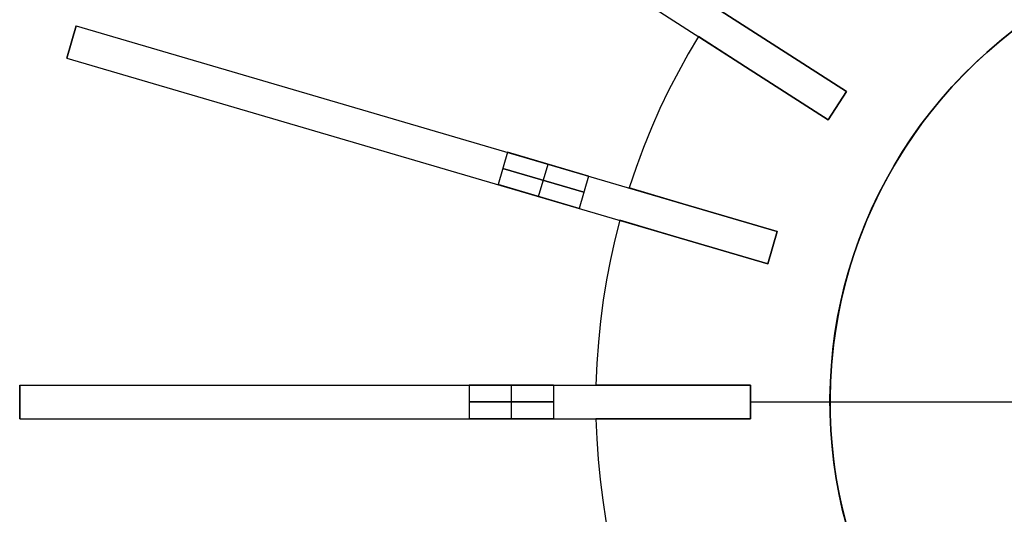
# Model space of a CAD drawing. Header units: millimetres. Extents: x 275 to 1185, y -315 to 588.
# Tile 6 of 15: x 275 to 625, y 97 to 273. Entities that reach past the tile are written whole.
import ezdxf

# ---------------------------------------------------------------- set-up
doc = ezdxf.new("R2010")
doc.units = ezdxf.units.MM

msp = doc.modelspace()

# ---------------------------------------------------------------- linework, layer by layer
for points in [[(350.47, 387.73), (569.2, 247.17)], [(343.99, 377.64), (562.71, 237.07)], [(539.76, 266.09), (522.99, 276.86)], [(522.99, 276.86), (539.76, 266.09)], [(539.76, 266.09), (522.99, 276.86)], [(522.99, 276.86), (539.76, 266.09)], [(295.12, 270.64), (291.74, 259.12)], [(295.12, 270.64), (291.74, 259.12)], [(291.74, 259.12), (295.12, 270.64)], [(295.12, 270.64), (544.59, 197.39)], [(516.5, 266.77), (512.87, 260.61), (509.38, 254.27), (506.03, 247.77), (502.85, 241.1), (499.83, 234.27), (496.99, 227.28), (494.34, 220.14), (491.89, 212.86)], [(516.5, 266.77), (512.87, 260.61), (509.38, 254.27), (506.03, 247.77), (502.85, 241.1), (499.83, 234.27), (496.99, 227.28), (494.34, 220.14), (491.89, 212.86)], [(516.5, 266.77), (512.87, 260.61), (509.38, 254.27), (506.03, 247.77), (502.85, 241.1), (499.83, 234.27), (496.99, 227.28), (494.34, 220.14), (491.89, 212.86)], [(516.5, 266.77), (512.87, 260.61), (509.38, 254.27), (506.03, 247.77), (502.85, 241.1), (499.83, 234.27), (496.99, 227.28), (494.34, 220.14), (491.89, 212.86)], [(516.5, 266.77), (512.87, 260.61), (509.38, 254.27), (506.03, 247.77), (502.85, 241.1), (499.83, 234.27), (496.99, 227.28), (494.34, 220.14), (491.89, 212.86)], [(516.5, 266.77), (512.87, 260.61), (509.38, 254.27), (506.03, 247.77), (502.85, 241.1), (499.83, 234.27), (496.99, 227.28), (494.34, 220.14), (491.89, 212.86)], [(516.5, 266.77), (533.27, 255.99)], [(533.27, 255.99), (516.5, 266.77)], [(516.5, 266.77), (533.27, 255.99)], [(533.27, 255.99), (516.5, 266.77)], [(629.02, 269.28), (624.48, 265.7), (620.06, 261.96), (615.78, 258.07), (611.64, 254.03), (607.64, 249.85), (603.78, 245.54), (600.08, 241.09), (596.54, 236.52), (593.15, 231.83), (589.93, 227.02), (586.88, 222.1), (584, 217.09), (581.3, 211.97), (578.78, 206.76), (576.44, 201.47), (574.28, 196.11), (572.31, 190.67), (570.54, 185.16), (568.95, 179.6), (567.56, 173.98), (566.36, 168.32), (565.36, 162.62), (564.56, 156.89), (563.96, 151.14), (563.56, 145.37), (563.36, 139.59), (563.36, 133.8), (563.56, 128.02), (563.96, 122.25), (564.56, 116.49), (565.36, 110.76), (566.36, 105.06), (567.56, 99.4), (568.95, 93.79)], [(569.2, 247.17), (539.76, 266.09)], [(539.76, 266.09), (569.2, 247.17)], [(569.2, 247.17), (539.76, 266.09)], [(539.76, 266.09), (569.2, 247.17)], [(291.74, 259.12), (541.21, 185.87)], [(533.27, 255.99), (562.71, 237.07)], [(562.71, 237.07), (533.27, 255.99)], [(533.27, 255.99), (562.71, 237.07)], [(562.71, 237.07), (533.27, 255.99)], [(562.71, 237.07), (569.2, 247.17)], [(569.2, 247.17), (562.71, 237.07)], [(569.2, 247.17), (562.71, 237.07)], [(569.2, 247.17), (562.71, 237.07)], [(562.71, 237.07), (569.2, 247.17)], [(448.64, 225.56), (445.26, 214.05)], [(448.64, 225.56), (445.26, 214.05)], [(477.42, 217.11), (448.64, 225.56)], [(448.64, 225.56), (477.42, 217.11)], [(459.65, 209.82), (463.03, 221.33)], [(459.65, 209.82), (463.03, 221.33)], [(446.95, 219.8), (475.73, 211.35)], [(475.73, 211.35), (446.95, 219.8)], [(445.26, 214.05), (474.04, 205.59)], [(474.04, 205.59), (445.26, 214.05)], [(477.42, 217.11), (474.04, 205.59)], [(477.42, 217.11), (474.04, 205.59)], [(511.01, 207.25), (491.89, 212.86)], [(491.89, 212.86), (511.01, 207.25)], [(511.01, 207.25), (491.89, 212.86)], [(491.89, 212.86), (511.01, 207.25)], [(544.59, 197.39), (511.01, 207.25)], [(511.01, 207.25), (544.59, 197.39)], [(544.59, 197.39), (511.01, 207.25)], [(511.01, 207.25), (544.59, 197.39)], [(488.51, 201.35), (486.76, 194.42), (485.19, 187.35), (483.81, 180.17), (482.63, 172.87), (481.66, 165.47), (480.91, 157.97), (480.37, 150.37), (480.07, 142.69)], [(488.51, 201.35), (486.76, 194.42), (485.19, 187.35), (483.81, 180.17), (482.63, 172.87), (481.66, 165.47), (480.91, 157.97), (480.37, 150.37), (480.07, 142.69)], [(488.51, 201.35), (486.76, 194.42), (485.19, 187.35), (483.81, 180.17), (482.63, 172.87), (481.66, 165.47), (480.91, 157.97), (480.37, 150.37), (480.07, 142.69)], [(488.51, 201.35), (486.76, 194.42), (485.19, 187.35), (483.81, 180.17), (482.63, 172.87), (481.66, 165.47), (480.91, 157.97), (480.37, 150.37), (480.07, 142.69)], [(488.51, 201.35), (486.76, 194.42), (485.19, 187.35), (483.81, 180.17), (482.63, 172.87), (481.66, 165.47), (480.91, 157.97), (480.37, 150.37), (480.07, 142.69)], [(488.51, 201.35), (486.76, 194.42), (485.19, 187.35), (483.81, 180.17), (482.63, 172.87), (481.66, 165.47), (480.91, 157.97), (480.37, 150.37), (480.07, 142.69)], [(488.51, 201.35), (507.63, 195.73)], [(507.63, 195.73), (488.51, 201.35)], [(488.51, 201.35), (507.63, 195.73)], [(507.63, 195.73), (488.51, 201.35)], [(541.21, 185.87), (544.59, 197.39)], [(544.59, 197.39), (541.21, 185.87)], [(544.59, 197.39), (541.21, 185.87)], [(544.59, 197.39), (541.21, 185.87)], [(541.21, 185.87), (544.59, 197.39)], [(507.63, 195.73), (541.21, 185.87)], [(541.21, 185.87), (507.63, 195.73)], [(507.63, 195.73), (541.21, 185.87)], [(541.21, 185.87), (507.63, 195.73)], [(275, 142.69), (275, 130.69)], [(275, 142.69), (275, 130.69)], [(275, 130.69), (275, 142.69)], [(275, 142.69), (535, 142.69)], [(465, 142.69), (435, 142.69)], [(435, 142.69), (435, 130.69)], [(435, 142.69), (435, 130.69)], [(435, 142.69), (465, 142.69)], [(450, 130.69), (450, 142.69)], [(450, 130.69), (450, 142.69)], [(465, 142.69), (465, 130.69)], [(465, 142.69), (465, 130.69)], [(500, 142.69), (480.07, 142.69)], [(480.07, 142.69), (500, 142.69)], [(500, 142.69), (480.07, 142.69)], [(480.07, 142.69), (500, 142.69)], [(535, 142.69), (500, 142.69)], [(500, 142.69), (535, 142.69)], [(535, 142.69), (500, 142.69)], [(500, 142.69), (535, 142.69)], [(535, 130.69), (535, 142.69)], [(535, 142.69), (535, 130.69)], [(535, 142.69), (535, 130.69)], [(535, 142.69), (535, 130.69)], [(535, 130.69), (535, 142.69)], [(435, 136.69), (465, 136.69)], [(465, 136.69), (435, 136.69)], [(535, 136.69), (563.33, 136.69)], [(535, 136.69), (690, 136.69)], [(535, 136.69), (563.33, 136.69)], [(535, 136.69), (690, 136.69)], [(275, 130.69), (535, 130.69)], [(435, 130.69), (465, 130.69)], [(465, 130.69), (435, 130.69)], [(480.07, 130.69), (480.35, 123.55), (480.83, 116.33), (481.53, 109.05), (482.46, 101.72), (483.61, 94.34), (485, 86.93), (486.63, 79.49), (488.51, 72.04)], [(480.07, 130.69), (480.35, 123.55), (480.83, 116.33), (481.53, 109.05), (482.46, 101.72), (483.61, 94.34), (485, 86.93), (486.63, 79.49), (488.51, 72.04)], [(480.07, 130.69), (500, 130.69)], [(500, 130.69), (480.07, 130.69)], [(480.07, 130.69), (480.35, 123.55), (480.83, 116.33), (481.53, 109.05), (482.46, 101.72), (483.61, 94.34), (485, 86.93), (486.63, 79.49), (488.51, 72.04)], [(480.07, 130.69), (480.35, 123.55), (480.83, 116.33), (481.53, 109.05), (482.46, 101.72), (483.61, 94.34), (485, 86.93), (486.63, 79.49), (488.51, 72.04)], [(480.07, 130.69), (500, 130.69)], [(500, 130.69), (480.07, 130.69)], [(480.07, 130.69), (480.35, 123.55), (480.83, 116.33), (481.53, 109.05), (482.46, 101.72), (483.61, 94.34), (485, 86.93), (486.63, 79.49), (488.51, 72.04)], [(480.07, 130.69), (480.35, 123.55), (480.83, 116.33), (481.53, 109.05), (482.46, 101.72), (483.61, 94.34), (485, 86.93), (486.63, 79.49), (488.51, 72.04)], [(500, 130.69), (535, 130.69)], [(535, 130.69), (500, 130.69)], [(500, 130.69), (535, 130.69)], [(535, 130.69), (500, 130.69)]]:
    msp.add_lwpolyline(points)
at = {"extrusion": (3e-05, -4.31335e-06, 1)}
for points in [[(896.68, 136.69), (896.58, 142.49), (896.27, 148.29), (895.77, 154.07), (895.06, 159.84), (894.16, 165.57), (893.05, 171.27), (891.75, 176.92), (890.25, 182.53), (888.55, 188.08), (886.67, 193.57), (884.59, 198.99), (882.33, 204.34), (879.88, 209.6), (877.25, 214.78), (874.44, 219.86), (871.46, 224.84), (868.31, 229.71), (864.98, 234.47), (861.5, 239.11), (857.85, 243.62), (854.05, 248.01), (850.1, 252.26), (846, 256.37), (841.76, 260.34), (837.39, 264.16), (832.88, 267.82), (828.26, 271.32), (823.51, 274.66), (818.65, 277.83), (813.68, 280.83), (808.61, 283.66), (803.44, 286.31), (798.19, 288.78), (792.85, 291.06), (787.44, 293.15), (781.95, 295.06), (776.41, 296.77), (770.81, 298.29), (765.15, 299.61), (759.46, 300.74), (753.73, 301.66), (747.97, 302.39), (742.19, 302.91), (736.39, 303.24), (730.59, 303.36), (724.79, 303.28), (718.99, 302.99), (713.2, 302.51), (707.44, 301.82), (701.7, 300.94), (696, 299.85), (690.34, 298.57), (684.73, 297.09), (679.17, 295.41), (673.67, 293.55), (668.25, 291.49), (662.89, 289.25), (657.62, 286.82), (652.44, 284.2), (647.35, 281.41), (642.36, 278.45), (637.47, 275.31), (632.7, 272), (628.05, 268.53), (623.52, 264.9), (619.12, 261.12), (614.86, 257.18), (610.73, 253.1), (606.75, 248.87), (602.92, 244.51), (599.24, 240.02), (595.72, 235.41), (592.37, 230.67), (589.18, 225.82), (586.16, 220.86), (583.31, 215.8), (580.65, 210.64), (578.16, 205.4), (575.86, 200.07), (573.75, 194.66), (571.83, 189.19), (570.09, 183.65)], [(570.09, 183.65), (568.56, 178.08), (567.23, 172.47), (566.09, 166.82), (565.14, 161.12), (564.4, 155.4), (563.85, 149.66), (563.5, 143.9), (563.35, 138.13), (563.4, 132.36), (563.65, 126.6), (564.1, 120.85), (564.75, 115.12), (565.59, 109.41), (566.63, 103.73), (567.87, 98.1), (569.31, 92.51), (570.93, 86.97), (572.75, 81.5), (574.75, 76.09), (576.94, 70.75), (579.32, 65.49), (581.87, 60.32), (584.6, 55.24), (587.51, 50.25), (590.59, 45.37), (593.83, 40.6), (597.24, 35.95), (600.8, 31.41), (604.52, 27), (608.4, 22.73), (612.41, 18.59), (616.57, 14.59), (620.87, 10.73), (625.29, 7.03), (629.84, 3.48), (634.51, 0.1), (639.3, -3.13), (644.19, -6.18), (649.19, -9.07), (654.28, -11.78), (659.46, -14.31), (664.73, -16.66), (670.08, -18.83), (675.5, -20.81), (680.98, -22.6), (686.52, -24.2), (692.12, -25.61), (697.76, -26.83), (703.44, -27.84), (709.15, -28.66), (714.89, -29.29), (720.64, -29.71), (726.4, -29.94), (732.17, -29.96), (737.94, -29.79), (743.7, -29.41), (749.44, -28.84), (755.16, -28.07), (760.84, -27.1), (766.49, -25.93), (772.1, -24.57), (777.66, -23.02), (783.16, -21.27), (788.59, -19.34), (793.96, -17.22), (799.25, -14.91), (804.45, -12.43), (809.57, -9.76), (814.59, -6.92), (819.51, -3.91), (824.32, -0.72), (829.02, 2.62), (833.6, 6.13), (838.06, 9.79), (842.39, 13.61), (846.58, 17.57), (850.63, 21.68), (854.54, 25.92), (858.3, 30.3), (861.91, 34.8), (865.35, 39.43), (868.64, 44.17), (871.76, 49.02), (874.71, 53.98), (877.48, 59.04), (880.08, 64.19), (882.5, 69.43), (884.74, 74.75), (886.79, 80.14), (888.65, 85.6), (890.33, 91.12), (891.81, 96.7), (893.09, 102.32), (894.19, 107.99), (895.08, 113.69), (895.78, 119.41), (896.28, 125.16), (896.58, 130.92), (896.68, 136.69)]]:
    msp.add_lwpolyline(points, dxfattribs=at)
at = {"extrusion": (-3e-05, 4.31335e-06, 1)}
for points in [[(570.08, 183.65), (571.81, 189.19), (573.73, 194.67), (575.84, 200.07), (578.15, 205.4), (580.63, 210.65), (583.3, 215.8), (586.14, 220.86), (589.16, 225.82), (592.35, 230.67), (595.7, 235.41), (599.22, 240.02), (602.9, 244.52), (606.73, 248.88), (610.71, 253.1), (614.84, 257.18), (619.1, 261.12), (623.5, 264.91), (628.03, 268.54), (632.69, 272.01), (637.46, 275.31), (642.34, 278.45), (647.33, 281.42), (652.42, 284.21), (657.6, 286.82), (662.87, 289.25), (668.23, 291.49), (673.65, 293.55), (679.15, 295.42), (684.71, 297.09), (690.32, 298.57), (695.98, 299.85), (701.68, 300.94), (707.42, 301.83), (713.19, 302.51), (718.97, 303), (724.77, 303.28), (730.57, 303.36), (736.37, 303.24), (742.17, 302.91), (747.95, 302.39), (753.71, 301.66), (759.44, 300.74), (765.13, 299.61), (770.79, 298.29), (776.39, 296.77), (781.94, 295.06), (787.42, 293.15), (792.83, 291.06), (798.17, 288.78), (803.42, 286.31), (808.59, 283.66), (813.66, 280.84), (818.63, 277.84), (823.49, 274.66), (828.24, 271.33), (832.87, 267.82), (837.37, 264.16), (841.74, 260.34), (845.98, 256.38), (850.08, 252.27), (854.03, 248.01), (857.83, 243.63), (861.48, 239.11), (864.96, 234.47), (868.29, 229.71), (871.44, 224.84), (874.42, 219.86), (877.23, 214.78), (879.86, 209.6), (882.31, 204.34), (884.57, 199), (886.65, 193.58), (888.54, 188.09), (890.23, 182.53), (891.73, 176.93), (893.03, 171.27), (894.14, 165.57), (895.04, 159.84), (895.75, 154.08), (896.25, 148.29), (896.56, 142.5), (896.66, 136.69)], [(896.66, 136.69), (896.56, 130.93), (896.26, 125.16), (895.76, 119.42), (895.06, 113.69), (894.17, 107.99), (893.08, 102.32), (891.79, 96.7), (890.31, 91.12), (888.63, 85.6), (886.77, 80.14), (884.72, 74.75), (882.48, 69.43), (880.06, 64.19), (877.46, 59.04), (874.69, 53.99), (871.74, 49.03), (868.62, 44.17), (865.33, 39.43), (861.89, 34.81), (858.28, 30.3), (854.52, 25.92), (850.61, 21.68), (846.56, 17.57), (842.37, 13.61), (838.04, 9.8), (833.58, 6.13), (829, 2.62), (824.3, -0.72), (819.49, -3.9), (814.57, -6.92), (809.55, -9.76), (804.43, -12.42), (799.23, -14.91), (793.94, -17.22), (788.57, -19.34), (783.14, -21.27), (777.64, -23.02), (772.08, -24.57), (766.47, -25.93), (760.82, -27.1), (755.14, -28.06), (749.42, -28.84), (743.68, -29.41), (737.92, -29.78), (732.15, -29.96), (726.38, -29.93), (720.62, -29.71), (714.87, -29.29), (709.13, -28.66), (703.42, -27.84), (697.74, -26.82), (692.1, -25.61), (686.51, -24.2), (680.96, -22.6), (675.48, -20.81), (670.06, -18.83), (664.71, -16.66), (659.45, -14.31), (654.26, -11.77), (649.17, -9.06), (644.17, -6.18), (639.28, -3.12), (634.49, 0.1), (629.82, 3.49), (625.27, 7.03), (620.85, 10.74), (616.55, 14.59), (612.39, 18.59), (608.38, 22.73), (604.51, 27.01), (600.78, 31.42), (597.22, 35.95), (593.81, 40.61), (590.57, 45.38), (587.49, 50.26), (584.58, 55.24), (581.85, 60.32), (579.3, 65.5), (576.92, 70.75), (574.73, 76.09), (572.73, 81.5), (570.91, 86.98), (569.29, 92.51), (567.85, 98.1), (566.62, 103.74), (565.57, 109.41), (564.73, 115.12), (564.08, 120.85), (563.63, 126.6), (563.38, 132.37), (563.33, 138.14), (563.48, 143.9), (563.83, 149.66), (564.38, 155.41), (565.12, 161.13), (566.07, 166.82), (567.21, 172.47), (568.55, 178.09), (570.08, 183.65)]]:
    msp.add_lwpolyline(points, dxfattribs=at)
at = {"extrusion": (0.540641, 0.841254, -2.77143e-15)}
msp.add_lwpolyline([(-345.21, 4), (-345.17, 6.39), (-345.05, 8.78), (-344.85, 11.16), (-344.56, 13.53), (-344.2, 15.89), (-343.75, 18.24), (-343.22, 20.57), (-342.62, 22.89), (-341.93, 25.18), (-341.17, 27.44), (-340.33, 29.68), (-339.42, 31.89), (-338.43, 34.06), (-337.37, 36.2), (-336.23, 38.31), (-335.02, 40.37), (-333.75, 42.39), (-332.4, 44.37), (-330.99, 46.3), (-329.51, 48.18), (-327.97, 50), (-326.37, 51.78), (-324.71, 53.5), (-322.99, 55.16), (-321.22, 56.76), (-319.39, 58.3), (-317.51, 59.78), (-315.58, 61.19), (-313.61, 62.53), (-311.58, 63.81), (-309.52, 65.02), (-307.42, 66.15), (-305.28, 67.22), (-303.1, 68.2), (-300.89, 69.12), (-298.66, 69.96), (-296.39, 70.72), (-294.1, 71.4), (-291.79, 72.01), (-289.46, 72.54), (-287.11, 72.98), (-284.75, 73.35), (-282.37, 73.63), (-279.99, 73.84), (-277.6, 73.96), (-275.21, 74)], dxfattribs=at)
at = {"extrusion": (0.540641, 0.841254, -3.50934e-15)}
msp.add_lwpolyline([(-345.21, -320), (-345.17, -322.39), (-345.05, -324.78), (-344.85, -327.16), (-344.56, -329.53), (-344.2, -331.89), (-343.75, -334.24), (-343.22, -336.57), (-342.62, -338.89), (-341.93, -341.18), (-341.17, -343.44), (-340.33, -345.68), (-339.42, -347.89), (-338.43, -350.06), (-337.37, -352.2), (-336.23, -354.31), (-335.02, -356.37), (-333.75, -358.39), (-332.4, -360.37), (-330.99, -362.3), (-329.51, -364.18), (-327.97, -366), (-326.37, -367.78), (-324.71, -369.5), (-322.99, -371.16), (-321.22, -372.76), (-319.39, -374.3), (-317.51, -375.78), (-315.58, -377.19), (-313.61, -378.53), (-311.58, -379.81), (-309.52, -381.02), (-307.42, -382.15), (-305.28, -383.22), (-303.1, -384.2), (-300.89, -385.12), (-298.66, -385.96), (-296.39, -386.72), (-294.1, -387.4), (-291.79, -388.01), (-289.46, -388.54), (-287.11, -388.98), (-284.75, -389.35), (-282.37, -389.63), (-279.99, -389.84), (-277.6, -389.96), (-275.21, -390)], dxfattribs=at)
at = {"extrusion": (0.540641, 0.841254, -5.07587e-16)}
msp.add_lwpolyline([(-275.21, 74), (-277.6, 73.96), (-279.99, 73.84), (-282.37, 73.63), (-284.75, 73.35), (-287.11, 72.98), (-289.46, 72.54), (-291.79, 72.01), (-294.1, 71.4), (-296.39, 70.72), (-298.66, 69.96), (-300.89, 69.12), (-303.1, 68.2), (-305.28, 67.22), (-307.42, 66.15), (-309.52, 65.02), (-311.58, 63.81), (-313.61, 62.53), (-315.58, 61.19), (-317.51, 59.78), (-319.39, 58.3), (-321.22, 56.76), (-322.99, 55.16), (-324.71, 53.5), (-326.37, 51.78), (-327.97, 50), (-329.51, 48.18), (-330.99, 46.3), (-332.4, 44.37), (-333.75, 42.39), (-335.02, 40.37), (-336.23, 38.31), (-337.37, 36.2), (-338.43, 34.06), (-339.42, 31.89), (-340.33, 29.68), (-341.17, 27.44), (-341.93, 25.18), (-342.62, 22.89), (-343.22, 20.57), (-343.75, 18.24), (-344.2, 15.89), (-344.56, 13.53), (-344.85, 11.16), (-345.05, 8.78), (-345.17, 6.39), (-345.21, 4)], dxfattribs=at)
at = {"extrusion": (0.540641, 0.841254, 4.98204e-16)}
msp.add_lwpolyline([(-345.21, -320), (-345.17, -322.39), (-345.05, -324.78), (-344.85, -327.16), (-344.56, -329.53), (-344.2, -331.89), (-343.75, -334.24), (-343.22, -336.57), (-342.62, -338.89), (-341.93, -341.18), (-341.17, -343.44), (-340.33, -345.68), (-339.42, -347.89), (-338.43, -350.06), (-337.37, -352.2), (-336.23, -354.31), (-335.02, -356.37), (-333.75, -358.39), (-332.4, -360.37), (-330.99, -362.3), (-329.51, -364.18), (-327.97, -366), (-326.37, -367.78), (-324.71, -369.5), (-322.99, -371.16), (-321.22, -372.76), (-319.39, -374.3), (-317.51, -375.78), (-315.58, -377.19), (-313.61, -378.53), (-311.58, -379.81), (-309.52, -381.02), (-307.42, -382.15), (-305.28, -383.22), (-303.1, -384.2), (-300.89, -385.12), (-298.66, -385.96), (-296.39, -386.72), (-294.1, -387.4), (-291.79, -388.01), (-289.46, -388.54), (-287.11, -388.98), (-284.75, -389.35), (-282.37, -389.63), (-279.99, -389.84), (-277.6, -389.96), (-275.21, -390)], dxfattribs=at)
at = {"extrusion": (0.540641, 0.841254, -6.53102e-16)}
msp.add_lwpolyline([(-275.21, 74), (-277.6, 73.96), (-279.99, 73.84), (-282.37, 73.63), (-284.75, 73.35), (-287.11, 72.98), (-289.46, 72.54), (-291.79, 72.01), (-294.1, 71.4), (-296.39, 70.72), (-298.66, 69.96), (-300.89, 69.12), (-303.1, 68.2), (-305.28, 67.22), (-307.42, 66.15), (-309.52, 65.02), (-311.58, 63.81), (-313.61, 62.53), (-315.58, 61.19), (-317.51, 59.78), (-319.39, 58.3), (-321.22, 56.76), (-322.99, 55.16), (-324.71, 53.5), (-326.37, 51.78), (-327.97, 50), (-329.51, 48.18), (-330.99, 46.3), (-332.4, 44.37), (-333.75, 42.39), (-335.02, 40.37), (-336.23, 38.31), (-337.37, 36.2), (-338.43, 34.06), (-339.42, 31.89), (-340.33, 29.68), (-341.17, 27.44), (-341.93, 25.18), (-342.62, 22.89), (-343.22, 20.57), (-343.75, 18.24), (-344.2, 15.89), (-344.56, 13.53), (-344.85, 11.16), (-345.05, 8.78), (-345.17, 6.39), (-345.21, 4)], dxfattribs=at)
at = {"extrusion": (0.540641, 0.841254, -4.56781e-15)}
msp.add_lwpolyline([(-345.21, -320), (-345.17, -322.39), (-345.05, -324.78), (-344.85, -327.16), (-344.56, -329.53), (-344.2, -331.89), (-343.75, -334.24), (-343.22, -336.57), (-342.62, -338.89), (-341.93, -341.18), (-341.17, -343.44), (-340.33, -345.68), (-339.42, -347.89), (-338.43, -350.06), (-337.37, -352.2), (-336.23, -354.31), (-335.02, -356.37), (-333.75, -358.39), (-332.4, -360.37), (-330.99, -362.3), (-329.51, -364.18), (-327.97, -366), (-326.37, -367.78), (-324.71, -369.5), (-322.99, -371.16), (-321.22, -372.76), (-319.39, -374.3), (-317.51, -375.78), (-315.58, -377.19), (-313.61, -378.53), (-311.58, -379.81), (-309.52, -381.02), (-307.42, -382.15), (-305.28, -383.22), (-303.1, -384.2), (-300.89, -385.12), (-298.66, -385.96), (-296.39, -386.72), (-294.1, -387.4), (-291.79, -388.01), (-289.46, -388.54), (-287.11, -388.98), (-284.75, -389.35), (-282.37, -389.63), (-279.99, -389.84), (-277.6, -389.96), (-275.21, -390)], dxfattribs=at)
at = {"extrusion": (0.281733, 0.959493, -7.42379e-15)}
msp.add_lwpolyline([(-366.92, 74), (-361.46, 73.91), (-356, 73.63), (-350.56, 73.16), (-345.13, 72.51), (-339.73, 71.67), (-334.37, 70.65), (-329.04, 69.45), (-323.75, 68.07), (-318.52, 66.5), (-313.34, 64.76), (-308.22, 62.84), (-303.17, 60.75), (-298.2, 58.49), (-293.31, 56.06), (-288.5, 53.47), (-283.79, 50.71), (-279.17, 47.79), (-274.65, 44.72), (-270.24, 41.49), (-265.95, 38.11), (-261.77, 34.59), (-257.71, 30.93), (-253.78, 27.14), (-249.99, 23.21), (-246.33, 19.15), (-242.81, 14.97), (-239.43, 10.68), (-236.2, 6.27), (-233.13, 1.75), (-230.21, -2.87), (-227.45, -7.58), (-224.86, -12.39), (-222.43, -17.28), (-220.17, -22.26), (-218.07, -27.3), (-216.16, -32.42), (-214.42, -37.6), (-212.85, -42.83), (-211.47, -48.12), (-210.27, -53.45), (-209.25, -58.81), (-208.41, -64.21), (-207.76, -69.64), (-207.29, -75.08), (-207.01, -80.54), (-206.92, -86)], dxfattribs=at)
at = {"extrusion": (1, 0, 0)}
for points in [[(270.64, -86), (270.64, -230)], [(266.77, -320), (266.77, -308)], [(266.77, -8), (266.77, 4)], [(264.88, -230), (264.88, -86)], [(259.12, -230), (259.12, -86)], [(247.17, -308), (247.17, -8)], [(242.12, -8), (242.12, -308)], [(237.07, -8), (237.07, -308)], [(234.01, 71.16), (234.01, -387.16)], [(222.5, 71.16), (222.5, -387.16)], [(212.86, -320), (212.86, -308)], [(212.86, -8), (212.86, 4)], [(201.35, -320), (201.35, -308)], [(201.35, -8), (201.35, 4)], [(197.39, -308), (197.39, -8)], [(191.63, -8), (191.63, -308)], [(185.87, -8), (185.87, -308)], [(142.69, -86), (142.69, -230)], [(142.69, 71.16), (142.69, -387.16)], [(142.69, -320), (142.69, -308)], [(142.69, -8), (142.69, 4)], [(142.69, -308), (142.69, -8)], [(136.69, -230), (136.69, -86)], [(136.69, -8), (136.69, -308)], [(136.69, -320.01), (136.69, -307.99)], [(130.69, -230), (130.69, -86)], [(130.69, 71.16), (130.69, -387.16)], [(130.69, -320), (130.69, -308)], [(130.69, -8), (130.69, 4)], [(130.69, -8), (130.69, -308)]]:
    msp.add_lwpolyline(points, dxfattribs=at)
at = {"extrusion": (0.281733, 0.959493, 1.18217e-14)}
msp.add_lwpolyline([(-206.92, -230), (-207.01, -235.46), (-207.29, -240.92), (-207.76, -246.36), (-208.41, -251.79), (-209.25, -257.19), (-210.27, -262.55), (-211.47, -267.88), (-212.85, -273.17), (-214.42, -278.4), (-216.16, -283.58), (-218.07, -288.7), (-220.17, -293.74), (-222.43, -298.72), (-224.86, -303.61), (-227.45, -308.42), (-230.21, -313.13), (-233.13, -317.75), (-236.2, -322.27), (-239.43, -326.68), (-242.81, -330.97), (-246.33, -335.15), (-249.99, -339.21), (-253.78, -343.14), (-257.71, -346.93), (-261.77, -350.59), (-265.95, -354.11), (-270.24, -357.49), (-274.65, -360.72), (-279.17, -363.79), (-283.79, -366.71), (-288.5, -369.47), (-293.31, -372.06), (-298.2, -374.49), (-303.17, -376.75), (-308.22, -378.84), (-313.34, -380.76), (-318.52, -382.5), (-323.75, -384.07), (-329.04, -385.45), (-334.37, -386.65), (-339.73, -387.67), (-345.13, -388.51), (-350.56, -389.16), (-356, -389.63), (-361.46, -389.91), (-366.92, -390)], dxfattribs=at)
at = {"extrusion": (0.281733, 0.959493, 4.01913e-16)}
msp.add_lwpolyline([(-206.92, -86), (-207.01, -80.54), (-207.29, -75.08), (-207.76, -69.64), (-208.41, -64.21), (-209.25, -58.81), (-210.27, -53.45), (-211.47, -48.12), (-212.85, -42.83), (-214.42, -37.6), (-216.16, -32.42), (-218.07, -27.3), (-220.17, -22.26), (-222.43, -17.28), (-224.86, -12.39), (-227.45, -7.58), (-230.21, -2.87), (-233.13, 1.75), (-236.2, 6.27), (-239.43, 10.68), (-242.81, 14.97), (-246.33, 19.15), (-249.99, 23.21), (-253.78, 27.14), (-257.71, 30.93), (-261.77, 34.59), (-265.95, 38.11), (-270.24, 41.49), (-274.65, 44.72), (-279.17, 47.79), (-283.79, 50.71), (-288.5, 53.47), (-293.31, 56.06), (-298.2, 58.49), (-303.17, 60.75), (-308.22, 62.84), (-313.34, 64.76), (-318.52, 66.5), (-323.75, 68.07), (-329.04, 69.45), (-334.37, 70.65), (-339.73, 71.67), (-345.13, 72.51), (-350.56, 73.16), (-356, 73.63), (-361.46, 73.91), (-366.92, 74)], dxfattribs=at)
at = {"extrusion": (0.281733, 0.959493, 8.67322e-17)}
msp.add_lwpolyline([(-366.92, -390), (-361.46, -389.91), (-356, -389.63), (-350.56, -389.16), (-345.13, -388.51), (-339.73, -387.67), (-334.37, -386.65), (-329.04, -385.45), (-323.75, -384.07), (-318.52, -382.5), (-313.34, -380.76), (-308.22, -378.84), (-303.17, -376.75), (-298.2, -374.49), (-293.31, -372.06), (-288.5, -369.47), (-283.79, -366.71), (-279.17, -363.79), (-274.65, -360.72), (-270.24, -357.49), (-265.95, -354.11), (-261.77, -350.59), (-257.71, -346.93), (-253.78, -343.14), (-249.99, -339.21), (-246.33, -335.15), (-242.81, -330.97), (-239.43, -326.68), (-236.2, -322.27), (-233.13, -317.75), (-230.21, -313.13), (-227.45, -308.42), (-224.86, -303.61), (-222.43, -298.72), (-220.17, -293.74), (-218.07, -288.7), (-216.16, -283.58), (-214.42, -278.4), (-212.85, -273.17), (-211.47, -267.88), (-210.27, -262.55), (-209.25, -257.19), (-208.41, -251.79), (-207.76, -246.36), (-207.29, -240.92), (-207.01, -235.46), (-206.92, -230)], dxfattribs=at)
at = {"extrusion": (0.281733, 0.959493, -1.27489e-14)}
msp.add_lwpolyline([(-206.92, -86), (-207.01, -80.54), (-207.29, -75.08), (-207.76, -69.64), (-208.41, -64.21), (-209.25, -58.81), (-210.27, -53.45), (-211.47, -48.12), (-212.85, -42.83), (-214.42, -37.6), (-216.16, -32.42), (-218.07, -27.3), (-220.17, -22.26), (-222.43, -17.28), (-224.86, -12.39), (-227.45, -7.58), (-230.21, -2.87), (-233.13, 1.75), (-236.2, 6.27), (-239.43, 10.68), (-242.81, 14.97), (-246.33, 19.15), (-249.99, 23.21), (-253.78, 27.14), (-257.71, 30.93), (-261.77, 34.59), (-265.95, 38.11), (-270.24, 41.49), (-274.65, 44.72), (-279.17, 47.79), (-283.79, 50.71), (-288.5, 53.47), (-293.31, 56.06), (-298.2, 58.49), (-303.17, 60.75), (-308.22, 62.84), (-313.34, 64.76), (-318.52, 66.5), (-323.75, 68.07), (-329.04, 69.45), (-334.37, 70.65), (-339.73, 71.67), (-345.13, 72.51), (-350.56, 73.16), (-356, 73.63), (-361.46, 73.91), (-366.92, 74)], dxfattribs=at)
at = {"extrusion": (0.281733, 0.959493, 7.28828e-15)}
msp.add_lwpolyline([(-366.92, -390), (-361.46, -389.91), (-356, -389.63), (-350.56, -389.16), (-345.13, -388.51), (-339.73, -387.67), (-334.37, -386.65), (-329.04, -385.45), (-323.75, -384.07), (-318.52, -382.5), (-313.34, -380.76), (-308.22, -378.84), (-303.17, -376.75), (-298.2, -374.49), (-293.31, -372.06), (-288.5, -369.47), (-283.79, -366.71), (-279.17, -363.79), (-274.65, -360.72), (-270.24, -357.49), (-265.95, -354.11), (-261.77, -350.59), (-257.71, -346.93), (-253.78, -343.14), (-249.99, -339.21), (-246.33, -335.15), (-242.81, -330.97), (-239.43, -326.68), (-236.2, -322.27), (-233.13, -317.75), (-230.21, -313.13), (-227.45, -308.42), (-224.86, -303.61), (-222.43, -298.72), (-220.17, -293.74), (-218.07, -288.7), (-216.16, -283.58), (-214.42, -278.4), (-212.85, -273.17), (-211.47, -267.88), (-210.27, -262.55), (-209.25, -257.19), (-208.41, -251.79), (-207.76, -246.36), (-207.29, -240.92), (-207.01, -235.46), (-206.92, -230)], dxfattribs=at)
at = {"extrusion": (0.281733, 0.959493, 1.1502e-14)}
msp.add_lwpolyline([(-466.92, 4), (-466.88, 6.39), (-466.76, 8.78), (-466.55, 11.16), (-466.27, 13.53), (-465.9, 15.89), (-465.46, 18.24), (-464.93, 20.57), (-464.32, 22.89), (-463.64, 25.18), (-462.88, 27.44), (-462.04, 29.68), (-461.12, 31.89), (-460.13, 34.06), (-459.07, 36.2), (-457.94, 38.31), (-456.73, 40.37), (-455.45, 42.39), (-454.11, 44.37), (-452.7, 46.3), (-451.22, 48.18), (-449.68, 50), (-448.08, 51.78), (-446.42, 53.5), (-444.7, 55.16), (-442.92, 56.76), (-441.1, 58.3), (-439.22, 59.78), (-437.29, 61.19), (-435.31, 62.53), (-433.29, 63.81), (-431.23, 65.02), (-429.12, 66.15), (-426.98, 67.22), (-424.81, 68.2), (-422.6, 69.12), (-420.36, 69.96), (-418.1, 70.72), (-415.8, 71.4), (-413.49, 72.01), (-411.16, 72.54), (-408.81, 72.98), (-406.45, 73.35), (-404.08, 73.63), (-401.7, 73.84), (-399.31, 73.96), (-396.92, 74)], dxfattribs=at)
at = {"extrusion": (0.281733, 0.959493, -1.38299e-14)}
msp.add_lwpolyline([(-466.92, -320), (-466.88, -322.39), (-466.76, -324.78), (-466.55, -327.16), (-466.27, -329.53), (-465.9, -331.89), (-465.46, -334.24), (-464.93, -336.57), (-464.32, -338.89), (-463.64, -341.18), (-462.88, -343.44), (-462.04, -345.68), (-461.12, -347.89), (-460.13, -350.06), (-459.07, -352.2), (-457.94, -354.31), (-456.73, -356.37), (-455.45, -358.39), (-454.11, -360.37), (-452.7, -362.3), (-451.22, -364.18), (-449.68, -366), (-448.08, -367.78), (-446.42, -369.5), (-444.7, -371.16), (-442.92, -372.76), (-441.1, -374.3), (-439.22, -375.78), (-437.29, -377.19), (-435.31, -378.53), (-433.29, -379.81), (-431.23, -381.02), (-429.12, -382.15), (-426.98, -383.22), (-424.81, -384.2), (-422.6, -385.12), (-420.36, -385.96), (-418.1, -386.72), (-415.8, -387.4), (-413.49, -388.01), (-411.16, -388.54), (-408.81, -388.98), (-406.45, -389.35), (-404.08, -389.63), (-401.7, -389.84), (-399.31, -389.96), (-396.92, -390)], dxfattribs=at)
at = {"extrusion": (0.281733, 0.959493, 5.63598e-16)}
msp.add_lwpolyline([(-396.92, 74), (-399.31, 73.96), (-401.7, 73.84), (-404.08, 73.63), (-406.45, 73.35), (-408.81, 72.98), (-411.16, 72.54), (-413.49, 72.01), (-415.8, 71.4), (-418.1, 70.72), (-420.36, 69.96), (-422.6, 69.12), (-424.81, 68.2), (-426.98, 67.22), (-429.12, 66.15), (-431.23, 65.02), (-433.29, 63.81), (-435.31, 62.53), (-437.29, 61.19), (-439.22, 59.78), (-441.1, 58.3), (-442.92, 56.76), (-444.7, 55.16), (-446.42, 53.5), (-448.08, 51.78), (-449.68, 50), (-451.22, 48.18), (-452.7, 46.3), (-454.11, 44.37), (-455.45, 42.39), (-456.73, 40.37), (-457.94, 38.31), (-459.07, 36.2), (-460.13, 34.06), (-461.12, 31.89), (-462.04, 29.68), (-462.88, 27.44), (-463.64, 25.18), (-464.32, 22.89), (-464.93, 20.57), (-465.46, 18.24), (-465.9, 15.89), (-466.27, 13.53), (-466.55, 11.16), (-466.76, 8.78), (-466.88, 6.39), (-466.92, 4)], dxfattribs=at)
at = {"extrusion": (0.281733, 0.959493, 2.02538e-16)}
msp.add_lwpolyline([(-466.92, -320), (-466.88, -322.39), (-466.76, -324.78), (-466.55, -327.16), (-466.27, -329.53), (-465.9, -331.89), (-465.46, -334.24), (-464.93, -336.57), (-464.32, -338.89), (-463.64, -341.18), (-462.88, -343.44), (-462.04, -345.68), (-461.12, -347.89), (-460.13, -350.06), (-459.07, -352.2), (-457.94, -354.31), (-456.73, -356.37), (-455.45, -358.39), (-454.11, -360.37), (-452.7, -362.3), (-451.22, -364.18), (-449.68, -366), (-448.08, -367.78), (-446.42, -369.5), (-444.7, -371.16), (-442.92, -372.76), (-441.1, -374.3), (-439.22, -375.78), (-437.29, -377.19), (-435.31, -378.53), (-433.29, -379.81), (-431.23, -381.02), (-429.12, -382.15), (-426.98, -383.22), (-424.81, -384.2), (-422.6, -385.12), (-420.36, -385.96), (-418.1, -386.72), (-415.8, -387.4), (-413.49, -388.01), (-411.16, -388.54), (-408.81, -388.98), (-406.45, -389.35), (-404.08, -389.63), (-401.7, -389.84), (-399.31, -389.96), (-396.92, -390)], dxfattribs=at)
at = {"extrusion": (0.281733, 0.959493, 6.58286e-15)}
msp.add_lwpolyline([(-396.92, 74), (-399.31, 73.96), (-401.7, 73.84), (-404.08, 73.63), (-406.45, 73.35), (-408.81, 72.98), (-411.16, 72.54), (-413.49, 72.01), (-415.8, 71.4), (-418.1, 70.72), (-420.36, 69.96), (-422.6, 69.12), (-424.81, 68.2), (-426.98, 67.22), (-429.12, 66.15), (-431.23, 65.02), (-433.29, 63.81), (-435.31, 62.53), (-437.29, 61.19), (-439.22, 59.78), (-441.1, 58.3), (-442.92, 56.76), (-444.7, 55.16), (-446.42, 53.5), (-448.08, 51.78), (-449.68, 50), (-451.22, 48.18), (-452.7, 46.3), (-454.11, 44.37), (-455.45, 42.39), (-456.73, 40.37), (-457.94, 38.31), (-459.07, 36.2), (-460.13, 34.06), (-461.12, 31.89), (-462.04, 29.68), (-462.88, 27.44), (-463.64, 25.18), (-464.32, 22.89), (-464.93, 20.57), (-465.46, 18.24), (-465.9, 15.89), (-466.27, 13.53), (-466.55, 11.16), (-466.76, 8.78), (-466.88, 6.39), (-466.92, 4)], dxfattribs=at)
at = {"extrusion": (0.281733, 0.959493, -1.25778e-14)}
msp.add_lwpolyline([(-466.92, -320), (-466.88, -322.39), (-466.76, -324.78), (-466.55, -327.16), (-466.27, -329.53), (-465.9, -331.89), (-465.46, -334.24), (-464.93, -336.57), (-464.32, -338.89), (-463.64, -341.18), (-462.88, -343.44), (-462.04, -345.68), (-461.12, -347.89), (-460.13, -350.06), (-459.07, -352.2), (-457.94, -354.31), (-456.73, -356.37), (-455.45, -358.39), (-454.11, -360.37), (-452.7, -362.3), (-451.22, -364.18), (-449.68, -366), (-448.08, -367.78), (-446.42, -369.5), (-444.7, -371.16), (-442.92, -372.76), (-441.1, -374.3), (-439.22, -375.78), (-437.29, -377.19), (-435.31, -378.53), (-433.29, -379.81), (-431.23, -381.02), (-429.12, -382.15), (-426.98, -383.22), (-424.81, -384.2), (-422.6, -385.12), (-420.36, -385.96), (-418.1, -386.72), (-415.8, -387.4), (-413.49, -388.01), (-411.16, -388.54), (-408.81, -388.98), (-406.45, -389.35), (-404.08, -389.63), (-401.7, -389.84), (-399.31, -389.96), (-396.92, -390)], dxfattribs=at)
at = {"extrusion": (0, 1, 0)}
for points in [[(-435, 74), (-429.54, 73.91), (-424.08, 73.63), (-418.64, 73.16), (-413.21, 72.51), (-407.81, 71.67), (-402.45, 70.65), (-397.12, 69.45), (-391.83, 68.07), (-386.6, 66.5), (-381.42, 64.76), (-376.3, 62.84), (-371.26, 60.75), (-366.28, 58.49), (-361.39, 56.06), (-356.58, 53.47), (-351.87, 50.71), (-347.25, 47.79), (-342.73, 44.72), (-338.32, 41.49), (-334.03, 38.11), (-329.85, 34.59), (-325.79, 30.93), (-321.86, 27.14), (-318.07, 23.21), (-314.41, 19.15), (-310.89, 14.97), (-307.51, 10.68), (-304.28, 6.27), (-301.21, 1.75), (-298.29, -2.87), (-295.53, -7.58), (-292.94, -12.39), (-290.51, -17.28), (-288.25, -22.26), (-286.16, -27.3), (-284.24, -32.42), (-282.5, -37.6), (-280.93, -42.83), (-279.55, -48.12), (-278.35, -53.45), (-277.33, -58.81), (-276.49, -64.21), (-275.84, -69.64), (-275.37, -75.08), (-275.09, -80.54), (-275, -86)], [(-275, -230), (-275.09, -235.46), (-275.37, -240.92), (-275.84, -246.36), (-276.49, -251.79), (-277.33, -257.19), (-278.35, -262.55), (-279.55, -267.88), (-280.93, -273.17), (-282.5, -278.4), (-284.24, -283.58), (-286.16, -288.7), (-288.25, -293.74), (-290.51, -298.72), (-292.94, -303.61), (-295.53, -308.42), (-298.29, -313.13), (-301.21, -317.75), (-304.28, -322.27), (-307.51, -326.68), (-310.89, -330.97), (-314.41, -335.15), (-318.07, -339.21), (-321.86, -343.14), (-325.79, -346.93), (-329.85, -350.59), (-334.03, -354.11), (-338.32, -357.49), (-342.73, -360.72), (-347.25, -363.79), (-351.87, -366.71), (-356.58, -369.47), (-361.39, -372.06), (-366.28, -374.49), (-371.26, -376.75), (-376.3, -378.84), (-381.42, -380.76), (-386.6, -382.5), (-391.83, -384.07), (-397.12, -385.45), (-402.45, -386.65), (-407.81, -387.67), (-413.21, -388.51), (-418.64, -389.16), (-424.08, -389.63), (-429.54, -389.91), (-435, -390)], [(-535, 4), (-534.96, 6.39), (-534.84, 8.78), (-534.63, 11.16), (-534.35, 13.53), (-533.98, 15.89), (-533.54, 18.24), (-533.01, 20.57), (-532.4, 22.89), (-531.72, 25.18), (-530.96, 27.44), (-530.12, 29.68), (-529.2, 31.89), (-528.22, 34.06), (-527.15, 36.2), (-526.02, 38.31), (-524.81, 40.37), (-523.53, 42.39), (-522.19, 44.37), (-520.78, 46.3), (-519.3, 48.18), (-517.76, 50), (-516.16, 51.78), (-514.5, 53.5), (-512.78, 55.16), (-511, 56.76), (-509.18, 58.3), (-507.3, 59.78), (-505.37, 61.19), (-503.39, 62.53), (-501.37, 63.81), (-499.31, 65.02), (-497.2, 66.15), (-495.06, 67.22), (-492.89, 68.2), (-490.68, 69.12), (-488.44, 69.96), (-486.18, 70.72), (-483.89, 71.4), (-481.57, 72.01), (-479.24, 72.54), (-476.89, 72.98), (-474.53, 73.35), (-472.16, 73.63), (-469.78, 73.84), (-467.39, 73.96), (-465, 74)], [(-535, -320), (-534.96, -322.39), (-534.84, -324.78), (-534.63, -327.16), (-534.35, -329.53), (-533.98, -331.89), (-533.54, -334.24), (-533.01, -336.57), (-532.4, -338.89), (-531.72, -341.18), (-530.96, -343.44), (-530.12, -345.68), (-529.2, -347.89), (-528.22, -350.06), (-527.15, -352.2), (-526.02, -354.31), (-524.81, -356.37), (-523.53, -358.39), (-522.19, -360.37), (-520.78, -362.3), (-519.3, -364.18), (-517.76, -366), (-516.16, -367.78), (-514.5, -369.5), (-512.78, -371.16), (-511, -372.76), (-509.18, -374.3), (-507.3, -375.78), (-505.37, -377.19), (-503.39, -378.53), (-501.37, -379.81), (-499.31, -381.02), (-497.2, -382.15), (-495.06, -383.22), (-492.89, -384.2), (-490.68, -385.12), (-488.44, -385.96), (-486.18, -386.72), (-483.89, -387.4), (-481.57, -388.01), (-479.24, -388.54), (-476.89, -388.98), (-474.53, -389.35), (-472.16, -389.63), (-469.78, -389.84), (-467.39, -389.96), (-465, -390)], [(-275, -86), (-275.09, -80.54), (-275.37, -75.08), (-275.84, -69.64), (-276.49, -64.21), (-277.33, -58.81), (-278.35, -53.45), (-279.55, -48.12), (-280.93, -42.83), (-282.5, -37.6), (-284.24, -32.42), (-286.16, -27.3), (-288.25, -22.26), (-290.51, -17.28), (-292.94, -12.39), (-295.53, -7.58), (-298.29, -2.87), (-301.21, 1.75), (-304.28, 6.27), (-307.51, 10.68), (-310.89, 14.97), (-314.41, 19.15), (-318.07, 23.21), (-321.86, 27.14), (-325.79, 30.93), (-329.85, 34.59), (-334.03, 38.11), (-338.32, 41.49), (-342.73, 44.72), (-347.25, 47.79), (-351.87, 50.71), (-356.58, 53.47), (-361.39, 56.06), (-366.28, 58.49), (-371.26, 60.75), (-376.3, 62.84), (-381.42, 64.76), (-386.6, 66.5), (-391.83, 68.07), (-397.12, 69.45), (-402.45, 70.65), (-407.81, 71.67), (-413.21, 72.51), (-418.64, 73.16), (-424.08, 73.63), (-429.54, 73.91), (-435, 74)], [(-435, -390), (-429.54, -389.91), (-424.08, -389.63), (-418.64, -389.16), (-413.21, -388.51), (-407.81, -387.67), (-402.45, -386.65), (-397.12, -385.45), (-391.83, -384.07), (-386.6, -382.5), (-381.42, -380.76), (-376.3, -378.84), (-371.26, -376.75), (-366.28, -374.49), (-361.39, -372.06), (-356.58, -369.47), (-351.87, -366.71), (-347.25, -363.79), (-342.73, -360.72), (-338.32, -357.49), (-334.03, -354.11), (-329.85, -350.59), (-325.79, -346.93), (-321.86, -343.14), (-318.07, -339.21), (-314.41, -335.15), (-310.89, -330.97), (-307.51, -326.68), (-304.28, -322.27), (-301.21, -317.75), (-298.29, -313.13), (-295.53, -308.42), (-292.94, -303.61), (-290.51, -298.72), (-288.25, -293.74), (-286.16, -288.7), (-284.24, -283.58), (-282.5, -278.4), (-280.93, -273.17), (-279.55, -267.88), (-278.35, -262.55), (-277.33, -257.19), (-276.49, -251.79), (-275.84, -246.36), (-275.37, -240.92), (-275.09, -235.46), (-275, -230)], [(-465, 74), (-467.39, 73.96), (-469.78, 73.84), (-472.16, 73.63), (-474.53, 73.35), (-476.89, 72.98), (-479.24, 72.54), (-481.57, 72.01), (-483.89, 71.4), (-486.18, 70.72), (-488.44, 69.96), (-490.68, 69.12), (-492.89, 68.2), (-495.06, 67.22), (-497.2, 66.15), (-499.31, 65.02), (-501.37, 63.81), (-503.39, 62.53), (-505.37, 61.19), (-507.3, 59.78), (-509.18, 58.3), (-511, 56.76), (-512.78, 55.16), (-514.5, 53.5), (-516.16, 51.78), (-517.76, 50), (-519.3, 48.18), (-520.78, 46.3), (-522.19, 44.37), (-523.53, 42.39), (-524.81, 40.37), (-526.02, 38.31), (-527.15, 36.2), (-528.22, 34.06), (-529.2, 31.89), (-530.12, 29.68), (-530.96, 27.44), (-531.72, 25.18), (-532.4, 22.89), (-533.01, 20.57), (-533.54, 18.24), (-533.98, 15.89), (-534.35, 13.53), (-534.63, 11.16), (-534.84, 8.78), (-534.96, 6.39), (-535, 4)], [(-535, -320), (-534.96, -322.39), (-534.84, -324.78), (-534.63, -327.16), (-534.35, -329.53), (-533.98, -331.89), (-533.54, -334.24), (-533.01, -336.57), (-532.4, -338.89), (-531.72, -341.18), (-530.96, -343.44), (-530.12, -345.68), (-529.2, -347.89), (-528.22, -350.06), (-527.15, -352.2), (-526.02, -354.31), (-524.81, -356.37), (-523.53, -358.39), (-522.19, -360.37), (-520.78, -362.3), (-519.3, -364.18), (-517.76, -366), (-516.16, -367.78), (-514.5, -369.5), (-512.78, -371.16), (-511, -372.76), (-509.18, -374.3), (-507.3, -375.78), (-505.37, -377.19), (-503.39, -378.53), (-501.37, -379.81), (-499.31, -381.02), (-497.2, -382.15), (-495.06, -383.22), (-492.89, -384.2), (-490.68, -385.12), (-488.44, -385.96), (-486.18, -386.72), (-483.89, -387.4), (-481.57, -388.01), (-479.24, -388.54), (-476.89, -388.98), (-474.53, -389.35), (-472.16, -389.63), (-469.78, -389.84), (-467.39, -389.96), (-465, -390)], [(-275, -86), (-275.09, -80.54), (-275.37, -75.08), (-275.84, -69.64), (-276.49, -64.21), (-277.33, -58.81), (-278.35, -53.45), (-279.55, -48.12), (-280.93, -42.83), (-282.5, -37.6), (-284.24, -32.42), (-286.16, -27.3), (-288.25, -22.26), (-290.51, -17.28), (-292.94, -12.39), (-295.53, -7.58), (-298.29, -2.87), (-301.21, 1.75), (-304.28, 6.27), (-307.51, 10.68), (-310.89, 14.97), (-314.41, 19.15), (-318.07, 23.21), (-321.86, 27.14), (-325.79, 30.93), (-329.85, 34.59), (-334.03, 38.11), (-338.32, 41.49), (-342.73, 44.72), (-347.25, 47.79), (-351.87, 50.71), (-356.58, 53.47), (-361.39, 56.06), (-366.28, 58.49), (-371.26, 60.75), (-376.3, 62.84), (-381.42, 64.76), (-386.6, 66.5), (-391.83, 68.07), (-397.12, 69.45), (-402.45, 70.65), (-407.81, 71.67), (-413.21, 72.51), (-418.64, 73.16), (-424.08, 73.63), (-429.54, 73.91), (-435, 74)], [(-435, -390), (-429.54, -389.91), (-424.08, -389.63), (-418.64, -389.16), (-413.21, -388.51), (-407.81, -387.67), (-402.45, -386.65), (-397.12, -385.45), (-391.83, -384.07), (-386.6, -382.5), (-381.42, -380.76), (-376.3, -378.84), (-371.26, -376.75), (-366.28, -374.49), (-361.39, -372.06), (-356.58, -369.47), (-351.87, -366.71), (-347.25, -363.79), (-342.73, -360.72), (-338.32, -357.49), (-334.03, -354.11), (-329.85, -350.59), (-325.79, -346.93), (-321.86, -343.14), (-318.07, -339.21), (-314.41, -335.15), (-310.89, -330.97), (-307.51, -326.68), (-304.28, -322.27), (-301.21, -317.75), (-298.29, -313.13), (-295.53, -308.42), (-292.94, -303.61), (-290.51, -298.72), (-288.25, -293.74), (-286.16, -288.7), (-284.24, -283.58), (-282.5, -278.4), (-280.93, -273.17), (-279.55, -267.88), (-278.35, -262.55), (-277.33, -257.19), (-276.49, -251.79), (-275.84, -246.36), (-275.37, -240.92), (-275.09, -235.46), (-275, -230)], [(-465, 74), (-467.39, 73.96), (-469.78, 73.84), (-472.16, 73.63), (-474.53, 73.35), (-476.89, 72.98), (-479.24, 72.54), (-481.57, 72.01), (-483.89, 71.4), (-486.18, 70.72), (-488.44, 69.96), (-490.68, 69.12), (-492.89, 68.2), (-495.06, 67.22), (-497.2, 66.15), (-499.31, 65.02), (-501.37, 63.81), (-503.39, 62.53), (-505.37, 61.19), (-507.3, 59.78), (-509.18, 58.3), (-511, 56.76), (-512.78, 55.16), (-514.5, 53.5), (-516.16, 51.78), (-517.76, 50), (-519.3, 48.18), (-520.78, 46.3), (-522.19, 44.37), (-523.53, 42.39), (-524.81, 40.37), (-526.02, 38.31), (-527.15, 36.2), (-528.22, 34.06), (-529.2, 31.89), (-530.12, 29.68), (-530.96, 27.44), (-531.72, 25.18), (-532.4, 22.89), (-533.01, 20.57), (-533.54, 18.24), (-533.98, 15.89), (-534.35, 13.53), (-534.63, 11.16), (-534.84, 8.78), (-534.96, 6.39), (-535, 4)], [(-535, -320), (-534.96, -322.39), (-534.84, -324.78), (-534.63, -327.16), (-534.35, -329.53), (-533.98, -331.89), (-533.54, -334.24), (-533.01, -336.57), (-532.4, -338.89), (-531.72, -341.18), (-530.96, -343.44), (-530.12, -345.68), (-529.2, -347.89), (-528.22, -350.06), (-527.15, -352.2), (-526.02, -354.31), (-524.81, -356.37), (-523.53, -358.39), (-522.19, -360.37), (-520.78, -362.3), (-519.3, -364.18), (-517.76, -366), (-516.16, -367.78), (-514.5, -369.5), (-512.78, -371.16), (-511, -372.76), (-509.18, -374.3), (-507.3, -375.78), (-505.37, -377.19), (-503.39, -378.53), (-501.37, -379.81), (-499.31, -381.02), (-497.2, -382.15), (-495.06, -383.22), (-492.89, -384.2), (-490.68, -385.12), (-488.44, -385.96), (-486.18, -386.72), (-483.89, -387.4), (-481.57, -388.01), (-479.24, -388.54), (-476.89, -388.98), (-474.53, -389.35), (-472.16, -389.63), (-469.78, -389.84), (-467.39, -389.96), (-465, -390)]]:
    msp.add_lwpolyline(points, dxfattribs=at)

doc.saveas('drawing.dxf')
